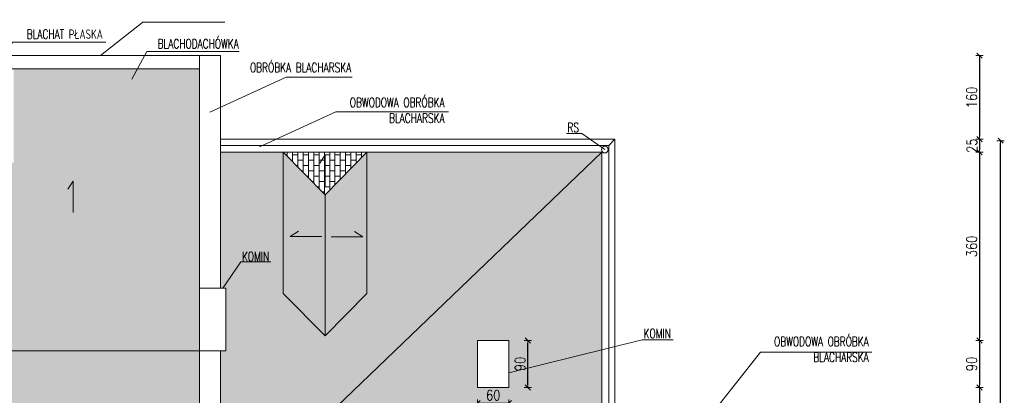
# Model space of a CAD drawing. Header units: millimetres. Extents: x 5973 to 39040, y 4443 to 37727.
# Tile 25 of 52: x 8764 to 10649, y 22410 to 23129. Entities that reach past the tile are written whole.
import ezdxf

# ---------------------------------------------------------------- set-up
doc = ezdxf.new("R2010")
doc.units = ezdxf.units.MM
for name, color, linetype, lineweight in [('!MODUS_OPIS', 3, 'Continuous', 13), ('Cienka', 3, 'Continuous', 9), ('Widok', 1, 'Continuous', 15), ('WYMIAROWANIE', 1, 'Continuous', 18)]:
    doc.layers.add(name, color=color, linetype=linetype, lineweight=lineweight)
doc.styles.add('TXT', font='simplex.shx', dxfattribs={"width": 0.8})
doc.dimstyles.new('DIM100', dxfattribs={"dimscale": 5, "dimtxt": 4, "dimasz": 1, "dimexe": 0, "dimexo": 0, "dimgap": 1, "dimtad": 1, "dimdec": 4, "dimrnd": 0.5, "dimdsep": 46, "dimtxsty": 'TXT', "dimblk1": 'TICK1', "dimblk2": 'TICK1', "dimsah": 1, "dimcen": 0, "dimse1": 1, "dimse2": 1, "dimclrd": 1, "dimclre": 7, "dimclrt": 9, "dimadec": 0, "dimazin": 0, "dimtfac": 1, "dimtdec": 4, "dimtmove": 2, "dimatfit": 3, "dimldrblk": 'TICK1', "dimfxl": 1, "dimtolj": 1, "dimarcsym": 0})
pattern_1 = [(90, (0.04, 0), (-10.16, 6e-16), []), (180, (0.04, 0), (-10.16, -10.16), [10.16, -10.16])]

# ---------------------------------------------------------------- blocks, each defined once
blk = doc.blocks.new('TICK1')
at = {"color": 2}
blk.add_line((-1, -1), (1, 1), dxfattribs=at)
at = {"color": 0}
for p, q in [((0, 0), (-1, 0)), ((0, -1.4), (0, 1.4))]:
    blk.add_line(p, q, dxfattribs=at)
blk = doc.blocks.new('*D26')
at = {"layer": 'Defpoints', "color": 0, "transparency": 16777216}
for p in [(9268.5, 23288.2), (9148.5, 23221.5), (9268.5, 23036.5)]:
    blk.add_point(p, dxfattribs=at)
at = {"layer": 'WYMIAROWANIE', "color": 1, "lineweight": -2, "transparency": 16777216}
blk.add_line((9153.5, 23288.2), (9263.5, 23288.2), dxfattribs=at)
at = {"layer": 'WYMIAROWANIE', "color": 1, "lineweight": -2, "transparency": 16777216, "xscale": 5, "yscale": 5, "zscale": 5, "rotation": 180}
blk.add_blockref('TICK1', (9148.5, 23288.2), dxfattribs=at)
at = {"layer": 'WYMIAROWANIE', "color": 1, "lineweight": -2, "transparency": 16777216, "xscale": 5, "yscale": 5, "zscale": 5}
blk.add_blockref('TICK1', (9268.5, 23288.2), dxfattribs=at)
at = {"layer": 'WYMIAROWANIE', "color": 9, "transparency": 16777216, "insert": (9208.5, 23303.2), "char_height": 20, "attachment_point": 5, "style": 'TXT'}
blk.add_mtext('\\A1;120', dxfattribs=at)
blk = doc.blocks.new('*D27')
at = {"layer": 'Defpoints', "color": 0, "transparency": 16777216}
for p in [(9428.5, 23288.2), (9268.5, 23036.5), (9428.5, 23036.5)]:
    blk.add_point(p, dxfattribs=at)
at = {"layer": 'WYMIAROWANIE', "color": 1, "lineweight": -2, "transparency": 16777216}
blk.add_line((9273.5, 23288.2), (9423.5, 23288.2), dxfattribs=at)
at = {"layer": 'WYMIAROWANIE', "color": 1, "lineweight": -2, "transparency": 16777216, "xscale": 5, "yscale": 5, "zscale": 5, "rotation": 180}
blk.add_blockref('TICK1', (9268.5, 23288.2), dxfattribs=at)
at = {"layer": 'WYMIAROWANIE', "color": 1, "lineweight": -2, "transparency": 16777216, "xscale": 5, "yscale": 5, "zscale": 5}
blk.add_blockref('TICK1', (9428.5, 23288.2), dxfattribs=at)
at = {"layer": 'WYMIAROWANIE', "color": 9, "transparency": 16777216, "insert": (9348.5, 23303.2), "char_height": 20, "attachment_point": 5, "style": 'TXT'}
blk.add_mtext('\\A1;160', dxfattribs=at)
blk = doc.blocks.new('*D28')
at = {"layer": 'Defpoints', "color": 0, "transparency": 16777216}
for p in [(9878.5, 23288.2), (9428.5, 23036.5), (9878.5, 23036.5)]:
    blk.add_point(p, dxfattribs=at)
at = {"layer": 'WYMIAROWANIE', "color": 1, "lineweight": -2, "transparency": 16777216}
blk.add_line((9433.5, 23288.2), (9873.5, 23288.2), dxfattribs=at)
at = {"layer": 'WYMIAROWANIE', "color": 1, "lineweight": -2, "transparency": 16777216, "xscale": 5, "yscale": 5, "zscale": 5, "rotation": 180}
blk.add_blockref('TICK1', (9428.5, 23288.2), dxfattribs=at)
at = {"layer": 'WYMIAROWANIE', "color": 1, "lineweight": -2, "transparency": 16777216, "xscale": 5, "yscale": 5, "zscale": 5}
blk.add_blockref('TICK1', (9878.5, 23288.2), dxfattribs=at)
at = {"layer": 'WYMIAROWANIE', "color": 9, "transparency": 16777216, "insert": (9653.5, 23303.2), "char_height": 20, "attachment_point": 5, "style": 'TXT'}
blk.add_mtext('\\A1;450', dxfattribs=at)
blk = doc.blocks.new('*D29')
at = {"layer": 'Defpoints', "color": 0, "transparency": 16777216}
for p in [(10363.6, 23288.2), (9878.5, 23036.5), (10363.6, 22475.5)]:
    blk.add_point(p, dxfattribs=at)
at = {"layer": 'WYMIAROWANIE', "color": 1, "lineweight": -2, "transparency": 16777216}
blk.add_line((9883.5, 23288.2), (10358.6, 23288.2), dxfattribs=at)
at = {"layer": 'WYMIAROWANIE', "color": 1, "lineweight": -2, "transparency": 16777216, "xscale": 5, "yscale": 5, "zscale": 5, "rotation": 180}
blk.add_blockref('TICK1', (9878.5, 23288.2), dxfattribs=at)
at = {"layer": 'WYMIAROWANIE', "color": 1, "lineweight": -2, "transparency": 16777216, "xscale": 5, "yscale": 5, "zscale": 5}
blk.add_blockref('TICK1', (10363.6, 23288.2), dxfattribs=at)
at = {"layer": 'WYMIAROWANIE', "color": 9, "transparency": 16777216, "insert": (10121, 23303.2), "char_height": 20, "attachment_point": 5, "style": 'TXT'}
blk.add_mtext('\\A1;485', dxfattribs=at)
blk = doc.blocks.new('*D35')
at = {"layer": 'Defpoints', "color": 0, "transparency": 16777216}
for p in [(6842.5, 23323.6), (6842.5, 22485.1), (10363.6, 22485.1)]:
    blk.add_point(p, dxfattribs=at)
at = {"layer": 'WYMIAROWANIE', "color": 1, "lineweight": -2, "transparency": 16777216}
blk.add_line((10358.6, 23323.6), (6847.5, 23323.6), dxfattribs=at)
at = {"layer": 'WYMIAROWANIE', "color": 1, "lineweight": -2, "transparency": 16777216, "xscale": 5, "yscale": 5, "zscale": 5, "rotation": 180}
blk.add_blockref('TICK1', (6842.5, 23323.6), dxfattribs=at)
at = {"layer": 'WYMIAROWANIE', "color": 1, "lineweight": -2, "transparency": 16777216, "xscale": 5, "yscale": 5, "zscale": 5}
blk.add_blockref('TICK1', (10363.6, 23323.6), dxfattribs=at)
at = {"layer": 'WYMIAROWANIE', "color": 9, "transparency": 16777216, "insert": (8603, 23338.6), "char_height": 20, "attachment_point": 5, "style": 'TXT'}
blk.add_mtext('\\A1;3521', dxfattribs=at)
blk = doc.blocks.new('*D36')
at = {"layer": 'Defpoints', "color": 0, "transparency": 16777216}
for p in [(9268.1, 23060), (9268.1, 22900), (10601.4, 22900)]:
    blk.add_point(p, dxfattribs=at)
at = {"layer": 'WYMIAROWANIE', "color": 1, "lineweight": -2, "transparency": 16777216}
blk.add_line((10601.4, 23055), (10601.4, 22905), dxfattribs=at)
at = {"layer": 'WYMIAROWANIE', "color": 1, "lineweight": -2, "transparency": 16777216, "xscale": 5, "yscale": 5, "zscale": 5}
for p, rotation in [((10601.4, 23060), 90), ((10601.4, 22900), 270)]:
    blk.add_blockref('TICK1', p, dxfattribs=dict(at, rotation=rotation))
at = {"layer": 'WYMIAROWANIE', "color": 9, "transparency": 16777216, "insert": (10586.4, 22980), "char_height": 20, "attachment_point": 5, "rotation": 90, "style": 'TXT'}
blk.add_mtext('\\A1;160', dxfattribs=at)
blk = doc.blocks.new('*D37')
at = {"layer": 'Defpoints', "color": 0, "transparency": 16777216}
for p in [(9268.1, 22900), (9548.1, 22875), (10601.4, 22875)]:
    blk.add_point(p, dxfattribs=at)
at = {"layer": 'WYMIAROWANIE', "color": 1, "lineweight": -2, "transparency": 16777216}
blk.add_line((10601.4, 22895), (10601.4, 22880), dxfattribs=at)
at = {"layer": 'WYMIAROWANIE', "color": 1, "lineweight": -2, "transparency": 16777216, "xscale": 5, "yscale": 5, "zscale": 5}
for p, rotation in [((10601.4, 22900), 90), ((10601.4, 22875), 270)]:
    blk.add_blockref('TICK1', p, dxfattribs=dict(at, rotation=rotation))
at = {"layer": 'WYMIAROWANIE', "color": 9, "transparency": 16777216, "insert": (10586.8, 22887.5), "char_height": 20, "attachment_point": 5, "rotation": 90, "style": 'TXT'}
blk.add_mtext('\\A1;25', dxfattribs=at)
blk = doc.blocks.new('*D38')
at = {"layer": 'Defpoints', "color": 0, "transparency": 16777216}
for p in [(9548.1, 22875), (9820.1, 22515), (10601.4, 22515)]:
    blk.add_point(p, dxfattribs=at)
at = {"layer": 'WYMIAROWANIE', "color": 1, "lineweight": -2, "transparency": 16777216}
blk.add_line((10601.4, 22870), (10601.4, 22520), dxfattribs=at)
at = {"layer": 'WYMIAROWANIE', "color": 1, "lineweight": -2, "transparency": 16777216, "xscale": 5, "yscale": 5, "zscale": 5}
for p, rotation in [((10601.4, 22875), 90), ((10601.4, 22515), 270)]:
    blk.add_blockref('TICK1', p, dxfattribs=dict(at, rotation=rotation))
at = {"layer": 'WYMIAROWANIE', "color": 9, "transparency": 16777216, "insert": (10586.4, 22695), "char_height": 20, "attachment_point": 5, "rotation": 90, "style": 'TXT'}
blk.add_mtext('\\A1;360', dxfattribs=at)
blk = doc.blocks.new('*D39')
at = {"layer": 'Defpoints', "color": 0, "transparency": 16777216}
for p in [(9820.1, 22515), (9820.1, 22425), (10601.4, 22425)]:
    blk.add_point(p, dxfattribs=at)
at = {"layer": 'WYMIAROWANIE', "color": 1, "lineweight": -2, "transparency": 16777216}
blk.add_line((10601.4, 22510), (10601.4, 22430), dxfattribs=at)
at = {"layer": 'WYMIAROWANIE', "color": 1, "lineweight": -2, "transparency": 16777216, "xscale": 5, "yscale": 5, "zscale": 5}
for p, rotation in [((10601.4, 22515), 90), ((10601.4, 22425), 270)]:
    blk.add_blockref('TICK1', p, dxfattribs=dict(at, rotation=rotation))
at = {"layer": 'WYMIAROWANIE', "color": 9, "transparency": 16777216, "insert": (10586.4, 22470), "char_height": 20, "attachment_point": 5, "rotation": 90, "style": 'TXT'}
blk.add_mtext('\\A1;90', dxfattribs=at)
blk = doc.blocks.new('*D40')
at = {"layer": 'Defpoints', "color": 0, "transparency": 16777216}
for p in [(9820.1, 22425), (10023.1, 22314), (10601.4, 22314)]:
    blk.add_point(p, dxfattribs=at)
at = {"layer": 'WYMIAROWANIE', "color": 1, "lineweight": -2, "transparency": 16777216}
blk.add_line((10601.4, 22420), (10601.4, 22319), dxfattribs=at)
at = {"layer": 'WYMIAROWANIE', "color": 1, "lineweight": -2, "transparency": 16777216, "xscale": 5, "yscale": 5, "zscale": 5}
for p, rotation in [((10601.4, 22425), 90), ((10601.4, 22314), 270)]:
    blk.add_blockref('TICK1', p, dxfattribs=dict(at, rotation=rotation))
at = {"layer": 'WYMIAROWANIE', "color": 9, "transparency": 16777216, "insert": (10586.4, 22369.5), "char_height": 20, "attachment_point": 5, "rotation": 90, "style": 'TXT'}
blk.add_mtext('\\A1;111', dxfattribs=at)
blk = doc.blocks.new('*D49')
at = {"layer": 'Defpoints', "color": 0, "transparency": 16777216}
for p in [(7909.6, 22897.2), (10641.8, 22897.2), (7909.6, 20379.1)]:
    blk.add_point(p, dxfattribs=at)
at = {"layer": 'WYMIAROWANIE', "color": 1, "lineweight": -2, "transparency": 16777216}
blk.add_line((10641.8, 20384.1), (10641.8, 22892.2), dxfattribs=at)
at = {"layer": 'WYMIAROWANIE', "color": 1, "lineweight": -2, "transparency": 16777216, "xscale": 5, "yscale": 5, "zscale": 5}
for p, rotation in [((10641.8, 22897.2), 90), ((10641.8, 20379.1), 270)]:
    blk.add_blockref('TICK1', p, dxfattribs=dict(at, rotation=rotation))
at = {"layer": 'WYMIAROWANIE', "color": 9, "transparency": 16777216, "insert": (10626.8, 21638.2), "char_height": 20, "attachment_point": 5, "rotation": 90, "style": 'TXT'}
blk.add_mtext('\\A1;2518', dxfattribs=at)
blk = doc.blocks.new('*D126')
at = {"layer": 'Defpoints', "color": 0, "transparency": 16777216}
for p in [(9640.5, 22412.8), (9700.5, 22412.8), (9700.5, 22395.1)]:
    blk.add_point(p, dxfattribs=at)
at = {"layer": 'WYMIAROWANIE', "color": 1, "lineweight": -2, "transparency": 16777216}
blk.add_line((9645.5, 22395.1), (9695.5, 22395.1), dxfattribs=at)
at = {"layer": 'WYMIAROWANIE', "color": 1, "lineweight": -2, "transparency": 16777216, "xscale": 5, "yscale": 5, "zscale": 5, "rotation": 180}
blk.add_blockref('TICK1', (9640.5, 22395.1), dxfattribs=at)
at = {"layer": 'WYMIAROWANIE', "color": 1, "lineweight": -2, "transparency": 16777216, "xscale": 5, "yscale": 5, "zscale": 5}
blk.add_blockref('TICK1', (9700.5, 22395.1), dxfattribs=at)
at = {"layer": 'WYMIAROWANIE', "color": 9, "transparency": 16777216, "insert": (9670.5, 22410.1), "char_height": 20, "attachment_point": 5, "style": 'TXT'}
blk.add_mtext('\\A1;60', dxfattribs=at)
blk = doc.blocks.new('*D127')
at = {"layer": 'Defpoints', "color": 0, "transparency": 16777216}
for p in [(9713.5, 22515), (9736.9, 22515), (9713.5, 22425)]:
    blk.add_point(p, dxfattribs=at)
at = {"layer": 'WYMIAROWANIE', "color": 1, "lineweight": -2, "transparency": 16777216}
blk.add_line((9736.9, 22430), (9736.9, 22510), dxfattribs=at)
at = {"layer": 'WYMIAROWANIE', "color": 1, "lineweight": -2, "transparency": 16777216, "xscale": 5, "yscale": 5, "zscale": 5}
for p, rotation in [((9736.9, 22515), 90), ((9736.9, 22425), 270)]:
    blk.add_blockref('TICK1', p, dxfattribs=dict(at, rotation=rotation))
at = {"layer": 'WYMIAROWANIE', "color": 9, "transparency": 16777216, "insert": (9721.9, 22470), "char_height": 20, "attachment_point": 5, "rotation": 90, "style": 'TXT'}
blk.add_mtext('\\A1;90', dxfattribs=at)

msp = doc.modelspace()

# ---------------------------------------------------------------- hatches: boundary and pattern name
at = {"layer": 'Cienka', "transparency": 33554483}
h = msp.add_hatch(dxfattribs=at)
h.set_pattern_fill('AR-B816', color=256, scale=0.05, angle=90)
h.set_pattern_definition(pattern_1)
h.paths.add_polyline_path([(8752.49445, 22855.00517), (8600.28021, 22855.00517), (8526.14787, 22495.00517), (9108.4791, 22495.00517), (9108.4791, 23035.00517), (8752.49445, 23035.00517)])
h.paths.add_polyline_path([(7644.4791, 23035.00517), (7644.4791, 22495.00517), (8246.14787, 22495.00517), (8172.01553, 22855.00517), (8019.80128, 22855.00517), (8019.80128, 23035.00517)])
h.paths.add_polyline_path([(7829.4325, 22751.93374), (7829.4325, 22803.0766), (7869.4325, 22803.0766), (7869.4325, 22751.93374)], flags=24)
h.paths.add_polyline_path([(7700.00363, 22807.81341), (7758.20363, 22807.81341), (7758.20363, 22789.81341), (7700.00363, 22789.81341)], flags=24)
h.paths.add_polyline_path([(8682.19207, 22526.74382), (8740.39207, 22526.74382), (8740.39207, 22508.74382), (8682.19207, 22508.74382)], flags=24)
h = msp.add_hatch(dxfattribs=at)
h.set_pattern_fill('AR-B816', color=256, scale=0.05, angle=90)
h.set_pattern_definition(pattern_1)
h.paths.add_polyline_path([(9148.4791, 22875.00517), (9148.4791, 22615.00517), (9158.4791, 22615.00517), (9158.4791, 22495.00517), (9148.4791, 22495.00517), (9148.4791, 22175.00517), (9878.4791, 22875.00517)])
h.paths.add_polyline_path([(9878.4791, 22289.00517), (9878.4791, 22289.92398), (9318.4791, 21750.50517), (9778.4791, 21750.50517), (10337.63991, 22289.00517)])
h.paths.add_polyline_path([(9348.4791, 22523.67209), (9268.4791, 22605.00517), (9268.4791, 22875.00517), (9428.4791, 22875.00517), (9428.4791, 22605.00517)], flags=16)
h.paths.add_polyline_path([(9865.4791, 22047.50517), (9805.4791, 22047.50517), (9805.4791, 22167.50517), (9865.4791, 22167.50517)], flags=16)
h.paths.add_polyline_path([(9985.4791, 22101.00517), (9985.4791, 22234.00517), (10058.4791, 22234.00517), (10058.4791, 22101.00517)], flags=16)
h.paths.add_polyline_path([(9990.4791, 22106.00517), (9990.4791, 22229.00517), (10053.4791, 22229.00517), (10053.4791, 22106.00517)], flags=0)
h = msp.add_hatch(dxfattribs=at)
h.set_pattern_fill('AR-B816', color=256, scale=0.07)
h.paths.add_polyline_path([(9268.4791, 22875.00517), (9268.4791, 22605.00517), (9348.4791, 22523.67209), (9348.4791, 22793.67209)])
h.paths.add_polyline_path([(9348.4791, 22793.67209), (9348.4791, 22523.67209), (9428.4791, 22605.00517), (9428.4791, 22875.00517)])
h.paths.add_polyline_path([(9878.4791, 22289.92398), (9318.4791, 21750.50517), (9148.4791, 22055.00517), (9148.4791, 22175.00517), (9878.4791, 22875.00517)])
h.paths.add_polyline_path([(9990.4791, 21546.21846), (9990.4791, 21619.00517), (9930.4791, 21619.00517), (9930.4791, 21604.03546), (9778.4791, 21750.50517), (10338.4975, 22289.83107), (10338.4975, 21211.77402), (10337.55114, 21211.7741)])
h.paths.add_polyline_path([(9700.4791, 22425.00517), (9640.4791, 22425.00517), (9640.4791, 22515.00517), (9700.4791, 22515.00517)], flags=16)
h.paths.add_polyline_path([(9823.4791, 22249.00517), (9690.4791, 22249.00517), (9690.4791, 22395.00517), (9823.4791, 22395.00517)], flags=16)
h.paths.add_polyline_path([(10338.4791, 21830.50517), (10338.4791, 21670.50517), (10130.10577, 21670.50517), (10048.77268, 21750.50517), (10130.10577, 21830.50517)], flags=16)
h.paths.add_polyline_path([(10283.4791, 21959.00517), (10283.4791, 21886.00517), (10150.4791, 21886.00517), (10150.4791, 21959.00517)], flags=16)
h.paths.add_polyline_path([(10150.4791, 21615.00517), (10283.4791, 21615.00517), (10283.4791, 21542.00517), (10150.4791, 21542.00517)], flags=16)
h.paths.add_polyline_path([(9695.4791, 22317.00517), (9818.4791, 22317.00517), (9818.4791, 22254.00517), (9695.4791, 22254.00517)], flags=0)
h.paths.add_polyline_path([(9695.4791, 22390.00517), (9818.4791, 22390.00517), (9818.4791, 22327.00517), (9695.4791, 22327.00517)], flags=0)
h.paths.add_polyline_path([(10155.4791, 21954.00517), (10278.4791, 21954.00517), (10278.4791, 21891.00517), (10155.4791, 21891.00517)], flags=0)
h.paths.add_polyline_path([(10278.4791, 21547.00517), (10155.4791, 21547.00517), (10155.4791, 21610.00517), (10278.4791, 21610.00517)], flags=0)
h.paths.add_polyline_path([(10338.4791, 21670.50517), (10338.4791, 21830.50517), (10257.14602, 21750.50517)], flags=0)
h = msp.add_hatch(dxfattribs=at)
h.set_pattern_fill('AR-B816', color=256, scale=0.05, angle=90)
h.set_pattern_definition(pattern_1)
h.paths.add_polyline_path([(9268.4791, 22875.00517), (9348.4791, 22793.67209), (9428.4791, 22875.00517)])
h = msp.add_hatch(dxfattribs=at)
h.set_pattern_fill('AR-B816', color=256, scale=0.05, angle=90)
h.set_pattern_definition(pattern_1)
h.paths.add_polyline_path([(7644.4791, 22175.00517), (9108.4791, 22175.00517), (9108.4791, 22495.00517), (8526.14787, 22495.00517), (8386.14787, 22375.00517), (8246.14787, 22495.00517), (7644.4791, 22495.00517)])
h.paths.add_polyline_path([(8326.4791, 22335.00517), (8446.4791, 22335.00517), (8446.4791, 22285.00517), (8326.4791, 22285.00517)], flags=16)
h.paths.add_polyline_path([(8600.4791, 22335.00517), (8600.4791, 22455.00517), (8660.4791, 22455.00517), (8660.4791, 22335.00517)], flags=16)
h.paths.add_polyline_path([(7833.20701, 22416.92749), (7833.20701, 22301.92749), (7718.20701, 22301.92749), (7718.20701, 22416.92749)], flags=16)

# ---------------------------------------------------------------- linework, layer by layer
at = {"layer": '!MODUS_OPIS', "ltscale": 0.7}
for points in [[(8918.96129, 23060.00517), (9000.02215, 23124.13686), (9156.70598, 23124.13686)], [(8703.10978, 22987.88245), (8750.0379, 23085.66486), (8929.03271, 23085.66486)], [(8978.9908, 23015.0823), (9007.37192, 23068.01741), (9184.31105, 23068.01741)], [(9127.85473, 22951.83423), (9273.86295, 23018.78687), (9400.46356, 23018.78687)], [(9223.30213, 22885.52341), (9369.31035, 22952.47604), (9585.04486, 22952.47604)], [(9811.00678, 22911.23767), (9840.26728, 22911.23767)], [(9840.26728, 22911.23767), (9884.0521, 22880.18571)], [(9348.78317, 22809.61686), (9348.78317, 22869.89943), (9338.73607, 22854.20084)], [(8866.39567, 22759.54636), (8866.39567, 22819.82892), (8856.34857, 22804.13034)], [(9342.16841, 22713.7416), (9281.88584, 22713.7416), (9297.58443, 22723.7887)], [(9360.53309, 22713.27265), (9420.81566, 22713.27265), (9405.11708, 22723.31975)], [(9152.81235, 22615.00517), (9187.52449, 22665.3668), (9244.49964, 22665.3668)], [(9700.4791, 22453.00517), (9955.79351, 22516.16368), (10015.15092, 22516.16368)], [(10040.87639, 22314.00517), (10182.40311, 22492.40844), (10395.41968, 22492.40844)]]:
    msp.add_lwpolyline(points, dxfattribs=at)
at = {"layer": 'Widok'}
msp.add_line((9348.4791, 22523.67209), (9348.4791, 22793.67209), dxfattribs=at)
msp.add_line((9348.4791, 22523.67209), (9348.4791, 22793.67209), dxfattribs=at)
for points in [[(10363.59909, 22314.00517), (9903.4791, 22314.00517), (9903.4791, 22900.00517), (9148.4791, 22900.00517), (9148.4791, 23060.00517), (7604.4791, 23060.00517), (7604.4791, 22900.00517), (6842.4791, 22900.00517), (6842.4791, 21959.00517), (6903.4791, 21959.00517), (6903.4791, 20541.97155)], [(9148.4791, 23060.00517), (9108.4791, 23060.00517), (9108.4791, 23035.00517), (9108.4791, 22615.00517)], [(9148.4791, 23060.00517), (9148.4791, 22615.00517)], [(9108.4791, 23035.00517), (9108.4791, 23035.00517), (8692.49445, 23035.00517)], [(10351.4975, 22302.00517), (9891.4791, 22302.00517), (9891.4791, 22888.00517), (9148.4791, 22888.00517)], [(9891.4791, 22888.00517), (9903.4791, 22900.00517)], [(7604.4791, 22615.00517), (7604.4791, 22175.00517), (9148.4791, 22175.00517), (9878.4791, 22875.00517)], [(10338.4975, 22289.00517), (9878.4791, 22289.00517), (9878.4791, 22875.00517), (9148.4791, 22875.00517)], [(9348.4791, 22793.67209), (9348.4791, 22793.67209), (9428.4791, 22875.00517), (9348.4791, 22793.67209), (9268.4791, 22875.00517)], [(9268.4791, 22875.00517), (9268.4791, 22605.00517)], [(9428.4791, 22875.00517), (9268.4791, 22875.00517)], [(9428.4791, 22875.00517), (9428.4791, 22605.00517)], [(9348.4791, 22793.67209), (9348.4791, 22615.29875)], [(9158.4791, 22495.00517), (9158.4791, 22495.00517), (9158.4791, 22615.00517), (9108.4791, 22615.00517)], [(9108.4791, 22615.00517), (9108.4791, 22495.00517)], [(9348.4791, 22523.67209), (9348.4791, 22523.67209), (9428.4791, 22605.00517), (9348.4791, 22523.67209), (9268.4791, 22605.00517)], [(9700.4791, 22453.00517), (9700.4791, 22425.00517), (9700.4791, 22515.00517), (9640.4791, 22515.00517), (9640.4791, 22425.00517), (9700.4791, 22425.00517)], [(8526.14787, 22495.00517), (9108.4791, 22495.00517)], [(9108.4791, 22495.00517), (9108.4791, 22175.00517)], [(9108.4791, 22495.00517), (9158.4791, 22495.00517)], [(9148.4791, 22495.00517), (9148.4791, 22175.00517)]]:
    msp.add_lwpolyline(points, dxfattribs=at)
msp.add_circle((9884.0521, 22880.18571), 6.5, dxfattribs=at)

# ---------------------------------------------------------------- texts
at = {"layer": '!MODUS_OPIS', "ltscale": 0.7, "char_height": 18, "attachment_point": 3, "style": 'TXT'}
for s, width, insert in [('{\\W0.7;BLACHAT PŁASKA}', 202.8482185, (8923.28825, 23110.06746)), ('{\\W0.7;BLACHODACHÓWKA}', 202.8482185, (9183.45966, 23091.78618)), ('{\\W0.7;OBRÓBKA BLACHARSKA}', 202.8482185, (9398.64972, 23046.1685)), ('{\\W0.7;OBWODOWA OBRÓBKA \\PBLACHARSKA}', 235.1720234, (9577.33158, 22979.36003)), ('{\\W0.7;RS}', 202.8482185, (9834.74561, 22931.59113)), ('{\\W0.7;KOMIN}', 202.8482185, (9241.80941, 22684.64424)), ('{\\W0.7;KOMIN}', 202.8482185, (10010.67265, 22537.22378)), ('{\\W0.7;OBWODOWA OBRÓBKA \\PBLACHARSKA}', 251.0737196, (10389.41021, 22521.82776))]:
    msp.add_mtext_dynamic_manual_height_columns(s, width=width, gutter_width=12.5, heights=[0], dxfattribs=dict(at, insert=insert))

# ---------------------------------------------------------------- dimensions: what is measured, and where the dimension line sits
at = {"layer": 'WYMIAROWANIE'}
for base, p1, p2, picture, middle in [((6842.4791, 23323.59), (10363.59909, 22485.05805), (6842.4791, 22485.05805), '*D35', (8603.0391, 23338.59)), ((9268.4791, 23288.15605), (9148.4791, 23221.50867), (9268.4791, 23036.50867), '*D26', (9208.4791, 23303.15605)), ((9428.4791, 23288.15605), (9268.4791, 23036.50867), (9428.4791, 23036.50867), '*D27', (9348.4791, 23303.15605)), ((9878.4791, 23288.15605), (9428.4791, 23036.50867), (9878.4791, 23036.50867), '*D28', (9653.4791, 23303.15605)), ((10363.59909, 23288.15605), (9878.4791, 23036.50867), (10363.59909, 22475.50867), '*D29', (10121.0391, 23303.15605)), ((9700.4791, 22395.05493), (9640.4791, 22412.83556), (9700.4791, 22412.83556), '*D126', (9670.4791, 22410.05493))]:
    dim = msp.add_linear_dim(base=base, p1=p1, p2=p2, dimstyle='DIM100', override={"dimtxsty": 'TXT', "dimldrblk": 'TICK1'}, dxfattribs=at)
    dim.commit()
    dim.dimension.update_dxf_attribs({"geometry": picture, "text_midpoint": middle})
for base, p1, p2, picture, middle in [((10601.37801, 22900.00517), (9268.11132, 23060.00517), (9268.11132, 22900.00517), '*D36', (10586.37801, 22980.00517)), ((10641.81381, 22897.17244), (7909.5763, 20379.13882), (7909.5763, 22897.17244), '*D49', (10626.81381, 21638.15563)), ((10601.37801, 22515.00517), (9548.11132, 22875.00517), (9820.11132, 22515.00517), '*D38', (10586.37801, 22695.00517)), ((9736.94344, 22515.00517), (9713.46003, 22425.00517), (9713.46003, 22515.00517), '*D127', (9721.94344, 22470.00517)), ((10601.37801, 22425.00517), (9820.11132, 22515.00517), (9820.11132, 22425.00517), '*D39', (10586.37801, 22470.00517)), ((10601.37801, 22314.00517), (9820.11132, 22425.00517), (10023.11132, 22314.00517), '*D40', (10586.37801, 22369.50517))]:
    dim = msp.add_linear_dim(base=base, p1=p1, p2=p2, angle=90, dimstyle='DIM100', override={"dimtxsty": 'TXT', "dimldrblk": 'TICK1'}, dxfattribs=at)
    dim.commit()
    dim.dimension.update_dxf_attribs({"geometry": picture, "text_midpoint": middle})
dim = msp.add_linear_dim(base=(10601.37801, 22875.00517), p1=(9268.11132, 22900.00517), p2=(9548.11132, 22875.00517), angle=90, dimstyle='DIM100', override={"dimtxsty": 'TXT', "dimldrblk": 'TICK1'}, dxfattribs=at)
dim.commit()
dim.dimension.update_dxf_attribs({"geometry": '*D37', "text_midpoint": (10586.77364, 22887.50517), "dimtype": 160})

doc.saveas('drawing.dxf')
